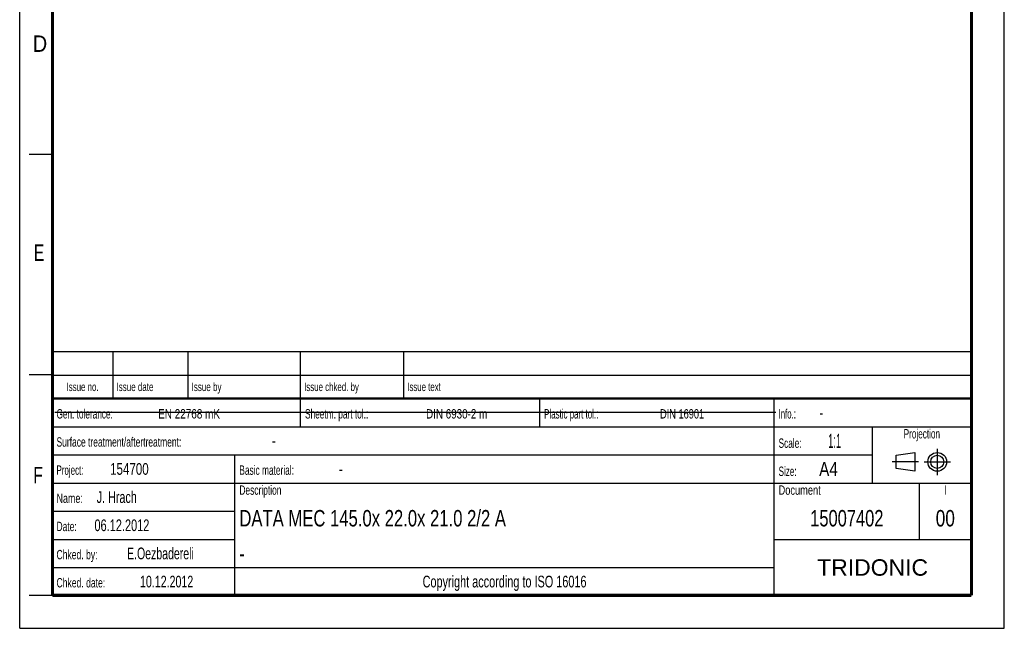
# Model space of a CAD drawing. Header units: millimetres. Extents: x 0 to 210, y 0 to 297.
# Tile 1 of 4: x 0 to 210, y 0 to 130. Entities that reach past the tile are written whole.
import ezdxf
from ezdxf.enums import TextEntityAlignment as Align

# ---------------------------------------------------------------- set-up
doc = ezdxf.new("R2010")
doc.units = ezdxf.units.MM
doc.header["$LTSCALE"] = 19.36
doc.linetypes.add('CENTER', pattern=[0.6, 0.375, -0.075, 0.075, -0.075])
doc.layers.get('0').update_dxf_attribs({"linetype": 'CONTINUOUS'})
doc.layers.add('DEFAULT_1', color=7, linetype='CENTER')
doc.layers.add('Z_NOTICE', color=7, linetype='CONTINUOUS')
doc.styles.add('TEXTSTYLE_2', font='txt', dxfattribs={"width": 0.75})
doc.styles.add('TEXTSTYLE_4', font='arial.ttf')

# ---------------------------------------------------------------- blocks, each defined once
blk = doc.blocks.new('SYMBOL_2_BL0', base_point=(192.31, 35.47))
at = {"color": 2, "linetype": 'CONTINUOUS'}
for p, q in [((186.91, 36.87), (190.91, 37.47)), ((186.91, 34.07), (186.91, 36.87)), ((190.91, 37.47), (190.91, 33.47)), ((190.91, 33.47), (186.91, 34.07))]:
    blk.add_line(p, q, dxfattribs=at)
for radius in [2, 1.4]:
    blk.add_circle((195.71, 35.47), radius, dxfattribs=at)
at = {"layer": 'DEFAULT_1', "color": 2, "linetype": 'CENTER'}
for p, q in [((195.71, 38.27), (195.71, 32.67)), ((191.71, 35.47), (186.11, 35.47)), ((192.91, 35.47), (198.5, 35.47))]:
    blk.add_line(p, q, dxfattribs=at)

msp = doc.modelspace()

# ---------------------------------------------------------------- linework, layer by layer
at = {"color": 2, "linetype": 'CONTINUOUS'}
for p, q in [((0, 0), (0, 297)), ((210, 0), (210, 297)), ((7, 101), (2, 101)), ((6.914, 48.96), (6.914, 58.96)), ((6.914, 58.96), (202.914, 58.96)), ((19.914, 48.96), (19.914, 58.96)), ((35.914, 48.96), (35.914, 58.96)), ((59.914, 48.96), (59.914, 58.96)), ((81.914, 48.96), (81.914, 58.96)), ((202.914, 48.96), (202.914, 58.96)), ((7, 54), (2, 54)), ((6.914, 53.96), (202.914, 53.96)), ((6.914, 6.96), (6.914, 48.96)), ((6.914, 48.96), (202.914, 48.96)), ((6.914, 48.96), (202.914, 48.96)), ((59.914, 42.96), (59.914, 48.96)), ((110.914, 42.96), (110.914, 48.96)), ((160.914, 6.96), (160.914, 48.96)), ((202.914, 6.96), (202.914, 48.96)), ((6.914, 42.96), (202.914, 42.96)), ((181.914, 30.96), (181.914, 42.96)), ((6.914, 36.96), (181.914, 36.96)), ((45.914, 6.96), (45.914, 36.96)), ((6.914, 30.96), (202.914, 30.96)), ((191.914, 18.96), (191.914, 30.96)), ((6.914, 24.96), (45.914, 24.96)), ((6.914, 18.96), (45.914, 18.96)), ((160.914, 18.96), (202.914, 18.96)), ((6.914, 12.96), (160.914, 12.96)), ((7, 7), (2, 7)), ((6.914, 6.96), (202.914, 6.96)), ((0, 0), (210, 0))]:
    msp.add_line(p, q, dxfattribs=at)
at = {"color": 7, "linetype": 'CONTINUOUS'}
msp.add_line((7.468, 46.042), (161.268, 46.042), dxfattribs=at)
for points, const_width in [([(7, 7), (7, 290)], 0.7), ([(203, 7), (203, 290)], 0.7), ([(7, 49), (203, 49)], 0.5), ([(7, 7), (203, 7)], 0.7)]:
    msp.add_lwpolyline(points, dxfattribs=dict(at, const_width=const_width))

# ---------------------------------------------------------------- block references
at = {"color": 2, "linetype": 'CONTINUOUS'}
msp.add_blockref('SYMBOL_2_BL0', (192.305, 35.47), dxfattribs=at)

# ---------------------------------------------------------------- texts
at = {"color": 5, "linetype": 'CONTINUOUS', "style": 'TEXTSTYLE_2'}
for s, width, p in [('D', 0.904762, (2.807, 122.857)), ('E', 0.714286, (3.002, 78.302)), ('F', 0.714286, (2.922, 30.897))]:
    msp.add_text(s, height=3.5, dxfattribs=dict(at, width=width)).set_placement(p)
at = {"layer": 'Z_NOTICE', "color": 5, "linetype": 'CONTINUOUS', "style": 'TEXTSTYLE_2'}
for s, height, width, p in [('Issue date ', 1.8, 0.707792, (20.664, 50.56)), ('Issue by ', 1.8, 0.71164, (36.664, 50.56)), ('Issue chked. by', 1.8, 0.698413, (60.664, 50.56)), ('Issue text ', 1.8, 0.694805, (82.664, 50.56)), ('Gen. tolerance:', 2, 0.657143, (7.851, 44.71)), ('EN 22768 mK', 2, 0.792208, (29.53, 44.71)), ('Sheetm. part tol.:', 2, 0.662698, (60.851, 44.71)), ('DIN 6930-2 m', 2, 0.78373, (86.672, 44.71)), ('Plastic part tol.:', 2, 0.632275, (111.851, 44.71)), ('DIN 16901', 2, 0.73545, (136.577, 44.71)), ('Info.: ', 2, 0.622449, (161.851, 44.71)), ('-', 2.5, 0.714286, (170.565, 44.71)), ('Surface treatment/aftertreatment: ', 2, 0.67577, (7.851, 38.71)), ('Scale:  ', 2, 0.660714, (161.851, 38.46)), ('1:1', 3, 0.5, (172.422, 38.46)), ('-', 2.5, 0.714286, (53.803, 38.71)), ('Project: ', 2, 0.634921, (7.851, 32.71)), ('154700', 2.5, 0.738095, (19.28, 32.71)), ('Basic material: ', 2, 0.66369, (46.851, 32.71)), ('-', 2.5, 0.714286, (68.089, 32.71)), ('Size: ', 2, 0.646825, (161.851, 32.46)), (' A4', 3, 0.809524, (169.613, 32.46)), ('J. Hrach', 2.5, 0.6875, (16.422, 26.71)), ('Description', 2, 0.670996, (46.851, 28.46)), ('Document', 2, 0.738095, (161.851, 28.46)), ('Name: ', 2, 0.714286, (7.851, 26.71)), ('06.12.2012', 2.5, 0.7, (15.946, 20.71)), ('Date: ', 2, 0.674603, (7.851, 20.71)), ('Chked. by: ', 2, 0.683983, (7.851, 14.71)), ('E.Oezbadereli', 2.5, 0.672161, (22.899, 14.71)), ('Chked. date: ', 2, 0.684982, (7.851, 8.71)), ('10.12.2012', 2.5, 0.678571, (25.661, 8.71))]:
    msp.add_text(s, height=height, dxfattribs=dict(at, width=width)).set_placement(p)
for s, height, width, p in [('Issue no.', 1.8, 0.698413, (13.414, 50.56)), ('Projection', 2, 0.652381, (192.414, 40.46)), ('I', 2, 0.642857, (197.414, 28.46)), ('Copyright according to ISO 16016', 2.5, 0.694196, (103.414, 8.71))]:
    msp.add_text(s, height=height, dxfattribs=dict(at, width=width)).set_placement(p, align=Align.CENTER)
at = {"layer": 'Z_NOTICE', "color": 7, "linetype": 'CONTINUOUS', "style": 'TEXTSTYLE_2'}
for s, width, p in [('DATA MEC 145.0x 22.0x 21.0 2/2 A', 0.758929, (46.851, 21.71)), ('-', 0.714286, (46.851, 14.21))]:
    msp.add_text(s, height=3.5, dxfattribs=dict(at, width=width)).set_placement(p)
for s, width, p in [('15007402', 0.75, (176.414, 21.71)), ('00', 0.785714, (197.414, 21.71))]:
    msp.add_text(s, height=3.5, dxfattribs=dict(at, width=width)).set_placement(p, align=Align.CENTER)
at = {"layer": 'Z_NOTICE', "color": 5, "linetype": 'CONTINUOUS', "style": 'TEXTSTYLE_4'}
msp.add_text('TRIDONIC', height=3.5, dxfattribs=at).set_placement((181.914, 11.21), align=Align.CENTER)

doc.saveas('drawing.dxf')
